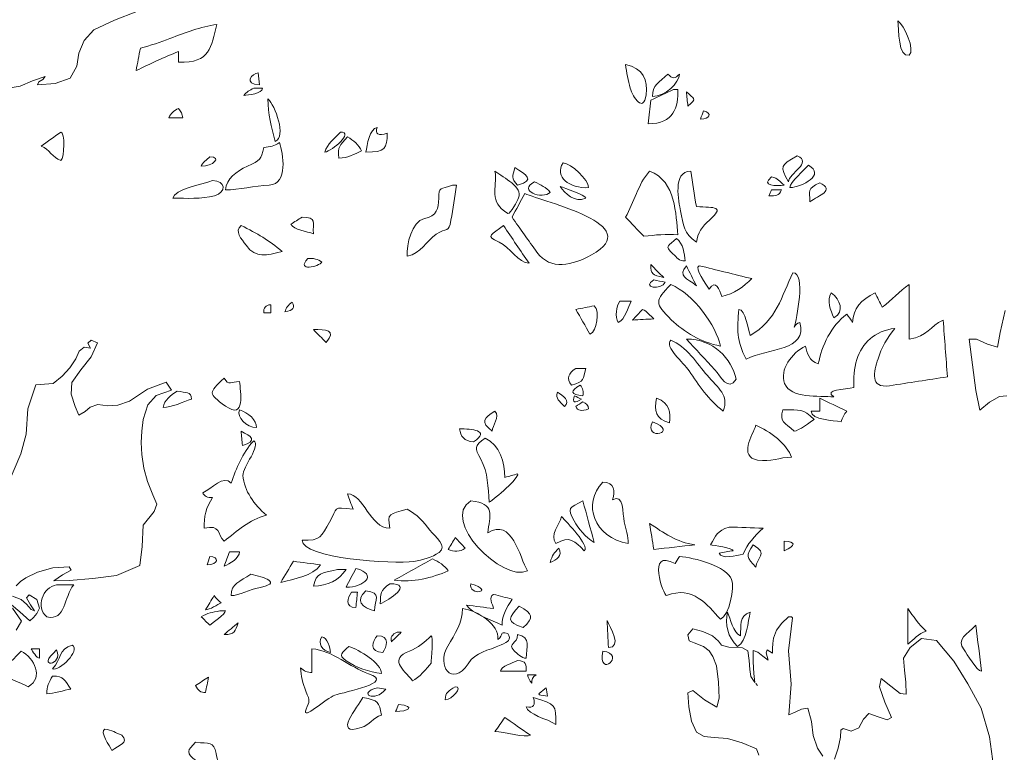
# Model space of a CAD drawing. Header units: metres. Extents: x 92403 to 95147, y 464428 to 465602.
# Tile 177 of 256: x 92704.863 to 92705.938, y 465016.376 to 465017.175. Entities that reach past the tile are written whole.
import ezdxf

# ---------------------------------------------------------------- set-up
doc = ezdxf.new("R2010")
doc.units = ezdxf.units.M
doc.layers.get('0').update_dxf_attribs({"linetype": 'CONTINUOUS'})
doc.layers.add('X-XX-AL-AANKLEDING-S', color=250, linetype='CONTINUOUS', lineweight=9)

# ---------------------------------------------------------------- blocks, each defined once
blk = doc.blocks.new('meerstammige boom')
at = {"color": 0, "lineweight": 0, "transparency": 33554559}
for points in [[(-2.458, 4.9351), (-2.4471, 4.9573), (-2.4658, 4.989)], [(-2.4678, 4.9968), (-2.4505, 4.9803), (-2.4299, 4.958), (-2.4229, 4.9658), (-2.4158, 4.9759), (-2.4106, 4.9893), (-2.4161, 5.0101), (-2.4316, 5.0219), (-2.4369, 5.0139), (-2.4288, 4.9973), (-2.4205, 4.9824), (-2.4272, 4.9858), (-2.4367, 4.9985), (-2.4481, 5.0105), (-2.4658, 5.0183)], [(-2.458, 5.0433), (-2.4491, 5.0542), (-2.4381, 5.0632), (-2.4148, 5.0767), (-2.3829, 5.0878), (-2.3499, 5.0903), (-2.3459, 5.0821), (-2.3637, 5.0704), (-2.3811, 5.0561), (-2.3497, 5.0568), (-2.3014, 5.062), (-2.2534, 5.0691), (-2.2055, 5.0935), (-2.2009, 5.1402), (-2.1986, 5.1919), (-2.1763, 5.2254), (-2.1712, 5.2435), (-2.1792, 5.2666), (-2.1903, 5.2991), (-2.1974, 5.3316), (-2.2014, 5.3647), (-2.2027, 5.3941), (-2.2018, 5.4224), (-2.1986, 5.4504), (-2.1896, 5.4864), (-2.1724, 5.509), (-2.141, 5.5227), (-2.152, 5.5417), (-2.1899, 5.5245), (-2.227, 5.4957), (-2.2509, 5.4854), (-2.2708, 5.4843), (-2.2916, 5.4874), (-2.307, 5.4812), (-2.3174, 5.47), (-2.3304, 5.461), (-2.3379, 5.4827), (-2.3455, 5.5125), (-2.3443, 5.5416), (-2.326, 5.5721), (-2.3051, 5.604), (-2.2923, 5.6385), (-2.3051, 5.645), (-2.3121, 5.6375), (-2.3064, 5.6253), (-2.3191, 5.6273), (-2.3295, 5.6181), (-2.3364, 5.5988), (-2.3485, 5.5769), (-2.3645, 5.557), (-2.3826, 5.5389), (-2.4179, 5.5354), (-2.4342, 5.4769), (-2.4376, 5.4148), (-2.4485, 5.3663), (-2.476, 5.2899)], [(-2.4775, 6.261), (-2.4496, 6.266), (-2.4245, 6.2797), (-2.3986, 6.2897), (-2.4034, 6.2824), (-2.4117, 6.2773), (-2.4148, 6.2699), (-2.3786, 6.2729), (-2.3479, 6.2859), (-2.3345, 6.315), (-2.3303, 6.3473), (-2.3196, 6.3777), (-2.2996, 6.4038), (-2.2571, 6.4277), (-2.212, 6.4491)], [(-0.4405, 5.7171), (-0.4503, 5.6633), (-0.4561, 5.6276), (-0.4767, 5.6347), (-0.499, 5.6474), (-0.5138, 5.647), (-0.5069, 5.5844), (-0.5001, 5.5219), (-0.4921, 5.4734), (-0.4722, 5.4927), (-0.452, 5.5073), (-0.4367, 5.5083)], [(-0.4639, 4.6023), (-0.4727, 4.6743), (-0.4896, 4.744), (-0.5167, 4.8041), (-0.5453, 4.8596), (-0.5806, 4.9099), (-0.6114, 4.915), (-0.6344, 4.8924), (-0.6479, 4.8665), (-0.6456, 4.8372), (-0.6431, 4.808), (-0.6421, 4.7788), (-0.6545, 4.7798), (-0.674, 4.7983), (-0.6935, 4.8168), (-0.6966, 4.7965), (-0.6859, 4.7587), (-0.6722, 4.7215), (-0.6811, 4.7156), (-0.6997, 4.7234), (-0.7183, 4.7312), (-0.7293, 4.7172), (-0.7387, 4.696), (-0.7543, 4.6883), (-0.7712, 4.6944), (-0.7757, 4.6901), (-0.7764, 4.6737), (-0.781, 4.6467), (-0.7884, 4.6198)], [(-0.8124, 4.6268), (-0.8233, 4.6464), (-0.8324, 4.6776), (-0.8353, 4.7118), (-0.8431, 4.7446), (-0.8561, 4.7416), (-0.8688, 4.7348), (-0.8815, 4.728), (-0.8767, 4.8033), (-0.8826, 4.8845), (-0.8744, 4.965), (-0.8764, 4.9677), (-0.8794, 4.9677), (-0.8824, 4.9677), (-0.8962, 4.9523), (-0.9068, 4.9349), (-0.9129, 4.9153), (-0.9144, 4.9026), (-0.9148, 4.8899), (-0.9151, 4.8791), (-0.9258, 4.8867), (-0.928, 4.8796), (-0.9239, 4.8615), (-0.9346, 4.8713), (-0.9453, 4.8811), (-0.9547, 4.8857), (-0.9548, 4.8573), (-0.9531, 4.8289), (-0.9512, 4.8075), (-0.9595, 4.8215), (-0.9613, 4.839), (-0.9627, 4.8609), (-0.9655, 4.8845), (-0.9763, 4.892), (-1.0042, 4.8935), (-1.0193, 4.8983), (-1.025, 4.9082), (-1.0373, 4.9209), (-1.0574, 4.9323), (-1.0775, 4.9385), (-1.0876, 4.9241), (-1.0852, 4.9089), (-1.0748, 4.9038), (-1.056, 4.8953), (-1.0445, 4.8847), (-1.0365, 4.8711), (-1.0296, 4.8475), (-1.0254, 4.8082), (-1.0237, 4.7684), (-1.0289, 4.7469), (-1.0535, 4.7648), (-1.0778, 4.7879), (-1.0875, 4.7821), (-1.0859, 4.7472), (-1.0804, 4.7127), (-1.0703, 4.6856), (-1.0545, 4.6749), (-1.034, 4.6723), (-1.0071, 4.6704), (-0.9767, 4.6596), (-0.9475, 4.6445), (-0.9427, 4.6293)]]:
    blk.add_lwpolyline(points, dxfattribs=at)
for points, knots in [([(-2.1266, 6.3248), (-2.0616, 6.3225), (-2.0612, 6.3621), (-2.0485, 6.4174), (-2.0824, 6.4117), (-2.1132, 6.3974), (-2.1442, 6.3831), (-2.164, 6.3741), (-2.1839, 6.3656), (-2.2047, 6.3595), (-2.2076, 6.3412), (-2.2105, 6.3228), (-2.2134, 6.3045), (-2.1847, 6.3204), (-2.1569, 6.3381), (-2.1266, 6.3508), (-2.1266, 6.3422), (-2.1266, 6.3336), (-2.1266, 6.3248)], [0, 0, 0, 0, 1, 1, 1, 2, 2, 2, 3, 3, 3, 4, 4, 4, 5, 5, 5, 6, 6, 6, 6]), ([(-0.6594, 6.4261), (-0.657, 6.4069), (-0.6594, 6.3344), (-0.6363, 6.3422), (-0.6236, 6.3547), (-0.6462, 6.4157), (-0.6594, 6.4261)], [0, 0, 0, 0, 1, 1, 1, 2, 2, 2, 2]), ([(-1.2151, 6.319), (-1.2123, 6.2997), (-1.21, 6.2804), (-1.2052, 6.2613), (-1.1996, 6.2392), (-1.1781, 6.1994), (-1.1729, 6.2454), (-1.1691, 6.2794), (-1.1779, 6.3113), (-1.2151, 6.319)], [0, 0, 0, 0, 1, 1, 1, 2, 2, 2, 3, 3, 3, 3]), ([(-1.9617, 6.2699), (-1.9627, 6.2794), (-1.9636, 6.2892), (-1.9646, 6.2988), (-1.9768, 6.2988), (-1.9954, 6.2699), (-1.9617, 6.2699)], [0, 0, 0, 0, 1, 1, 1, 2, 2, 2, 2]), ([(-1.1283, 6.2959), (-1.1465, 6.2758), (-1.1601, 6.2689), (-1.1601, 6.2409), (-1.134, 6.2409), (-1.1051, 6.2745), (-1.1051, 6.2959), (-1.1129, 6.2842), (-1.1205, 6.2842), (-1.1283, 6.2959)], [0, 0, 0, 0, 1, 1, 1, 2, 2, 2, 3, 3, 3, 3]), ([(-1.9733, 6.2611), (-1.9815, 6.2571), (-1.9883, 6.2514), (-1.9936, 6.2439), (-1.9846, 6.2439), (-1.9558, 6.2483), (-1.9558, 6.2611), (-1.9617, 6.2611), (-1.9675, 6.2611), (-1.9733, 6.2611)], [0, 0, 0, 0, 1, 1, 1, 2, 2, 2, 3, 3, 3, 3]), ([(-1.1168, 6.2583), (-1.1321, 6.2496), (-1.1476, 6.2409), (-1.163, 6.2322), (-1.1649, 6.2128), (-1.1668, 6.1936), (-1.1688, 6.1743), (-1.1157, 6.1743), (-1.1076, 6.2153), (-1.1079, 6.2583), (-1.1109, 6.2583), (-1.1138, 6.2583), (-1.1168, 6.2583)], [0, 0, 0, 0, 1, 1, 1, 2, 2, 2, 3, 3, 3, 4, 4, 4, 4]), ([(-1.0907, 6.2525), (-1.0897, 6.2409), (-1.0887, 6.2293), (-1.0877, 6.2178), (-1.0679, 6.2375), (-1.0751, 6.2345), (-1.0907, 6.2525)], [0, 0, 0, 0, 1, 1, 1, 2, 2, 2, 2]), ([(-1.9443, 6.235), (-1.9449, 6.1994), (-1.9372, 6.1656), (-1.9298, 6.131), (-1.9056, 6.143), (-1.93, 6.2192), (-1.9443, 6.235)], [0, 0, 0, 0, 1, 1, 1, 2, 2, 2, 2]), ([(-2.1179, 6.1889), (-2.1189, 6.1992), (-2.1221, 6.2033), (-2.1266, 6.212), (-2.1361, 6.2067), (-2.1428, 6.199), (-2.1469, 6.1889), (-2.1372, 6.1889), (-2.1276, 6.1889), (-2.1179, 6.1889)], [0, 0, 0, 0, 1, 1, 1, 2, 2, 2, 3, 3, 3, 3]), ([(-1.056, 6.2062), (-1.0579, 6.1994), (-1.0598, 6.1926), (-1.0618, 6.1859), (-1.0432, 6.1859), (-1.0367, 6.1999), (-1.056, 6.2062)], [0, 0, 0, 0, 1, 1, 1, 2, 2, 2, 2]), ([(-2.3668, 6.1541), (-2.3802, 6.1425), (-2.3938, 6.131), (-2.4073, 6.1194), (-2.3896, 6.112), (-2.3844, 6.0917), (-2.3668, 6.0845), (-2.3591, 6.0921), (-2.3581, 6.1541), (-2.3668, 6.1541)], [0, 0, 0, 0, 1, 1, 1, 2, 2, 2, 3, 3, 3, 3]), ([(-1.7967, 6.1541), (-1.809, 6.138), (-1.8236, 6.1256), (-1.8285, 6.1048), (-1.8125, 6.1079), (-1.7682, 6.1541), (-1.7967, 6.1541)], [0, 0, 0, 0, 1, 1, 1, 2, 2, 2, 2]), ([(-1.7012, 6.1511), (-1.7196, 6.1445), (-1.7264, 6.1492), (-1.7214, 6.1656), (-1.737, 6.1619), (-1.7424, 6.1228), (-1.7446, 6.1048), (-1.7046, 6.1048), (-1.7012, 6.114), (-1.7012, 6.1511)], [0, 0, 0, 0, 1, 1, 1, 2, 2, 2, 3, 3, 3, 3]), ([(-1.953, 6.1164), (-1.9584, 6.0868), (-1.9599, 6.0845), (-1.9861, 6.0703), (-2.0098, 6.0576), (-2.0283, 6.0405), (-2.0311, 6.0123), (-2.0037, 6.0123), (-1.971, 6.0227), (-1.9419, 6.0241), (-1.9021, 6.0262), (-1.9137, 6.1022), (-1.9211, 6.1281), (-1.9316, 6.1203), (-1.9397, 6.1173), (-1.953, 6.1164)], [0, 0, 0, 0, 1, 1, 1, 2, 2, 2, 3, 3, 3, 4, 4, 4, 5, 5, 5, 5]), ([(-1.7822, 6.1425), (-1.7976, 6.1207), (-1.803, 6.1184), (-1.7996, 6.0904), (-1.7819, 6.0904), (-1.7689, 6.0999), (-1.7534, 6.1078), (-1.7586, 6.1228), (-1.7696, 6.1335), (-1.7822, 6.1425)], [0, 0, 0, 0, 1, 1, 1, 2, 2, 2, 3, 3, 3, 3]), ([(-2.063, 6.0933), (-2.0674, 6.0881), (-2.0803, 6.0772), (-2.0803, 6.0702), (-2.0568, 6.0702), (-2.0372, 6.0933), (-2.063, 6.0933)], [0, 0, 0, 0, 1, 1, 1, 2, 2, 2, 2]), ([(-0.8649, 6.0962), (-0.8997, 6.0702), (-0.9005, 6.072), (-0.8824, 6.0325), (-0.8824, 6.053), (-0.8318, 6.0796), (-0.8649, 6.0962)], [0, 0, 0, 0, 1, 1, 1, 2, 2, 2, 2]), ([(-1.4408, 6.0673), (-1.4451, 6.0454), (-1.4497, 6.0424), (-1.435, 6.0238), (-1.3968, 6.037), (-1.4188, 6.05), (-1.4408, 6.0673)], [0, 0, 0, 0, 1, 1, 1, 2, 2, 2, 2]), ([(-1.3423, 6.0789), (-1.3612, 6.0442), (-1.329, 6.0154), (-1.2904, 6.0181), (-1.2904, 6.0385), (-1.3258, 6.0765), (-1.3423, 6.0789)], [0, 0, 0, 0, 1, 1, 1, 2, 2, 2, 2]), ([(-0.8418, 6.073), (-0.8501, 6.0615), (-0.8794, 6.032), (-0.8794, 6.0181), (-0.8551, 6.0199), (-0.8059, 6.0495), (-0.8418, 6.073)], [0, 0, 0, 0, 1, 1, 1, 2, 2, 2, 2]), ([(-1.4812, 6.0586), (-1.4757, 6.0156), (-1.4958, 5.9846), (-1.4552, 5.9544), (-1.4486, 5.9544), (-1.4356, 5.9858), (-1.4332, 5.9927), (-1.4236, 6.0201), (-1.4628, 6.0412), (-1.4812, 6.0586)], [0, 0, 0, 0, 1, 1, 1, 2, 2, 2, 3, 3, 3, 3]), ([(-1.1659, 6.0586), (-1.1904, 6.0251), (-1.1968, 5.9824), (-1.2151, 5.9457), (-1.2026, 5.9303), (-1.1901, 5.9149), (-1.1775, 5.8993), (-1.1541, 5.902), (-1.1315, 5.905), (-1.1079, 5.9024), (-1.1132, 5.953), (-1.1109, 6.033), (-1.1659, 6.0586)], [0, 0, 0, 0, 1, 1, 1, 2, 2, 2, 3, 3, 3, 4, 4, 4, 4]), ([(-1.0704, 5.9718), (-1.0743, 6.0007), (-1.0782, 6.0297), (-1.082, 6.0586), (-1.1201, 6.0586), (-1.1058, 5.9817), (-1.1027, 5.9614), (-1.0967, 5.9256), (-1.0965, 5.906), (-1.0704, 5.8849), (-1.0676, 5.9066), (-1.0588, 5.9234), (-1.0438, 5.9388), (-1.0116, 5.9723), (-1.0329, 5.9692), (-1.0704, 5.9718)], [0, 0, 0, 0, 1, 1, 1, 2, 2, 2, 3, 3, 3, 4, 4, 4, 5, 5, 5, 5]), ([(-2.0572, 6.0354), (-2.0723, 6.0279), (-2.1381, 6.0137), (-2.1381, 5.9921), (-2.1102, 5.9925), (-2.0803, 5.9892), (-2.0533, 5.9982), (-2.0279, 6.0068), (-2.031, 6.0354), (-2.0572, 6.0354)], [0, 0, 0, 0, 1, 1, 1, 2, 2, 2, 3, 3, 3, 3]), ([(-1.4003, 6.0325), (-1.4368, 6.0103), (-1.3841, 5.988), (-1.3684, 6.0065), (-1.3765, 6.0188), (-1.3882, 6.0245), (-1.4003, 6.0325)], [0, 0, 0, 0, 1, 1, 1, 2, 2, 2, 2]), ([(-0.9171, 6.0442), (-0.9402, 6.0211), (-0.9069, 6.0223), (-0.891, 6.0238), (-0.9008, 6.0336), (-0.9032, 6.0408), (-0.9171, 6.0442)], [0, 0, 0, 0, 1, 1, 1, 2, 2, 2, 2]), ([(-0.8186, 6.0297), (-0.8454, 6.0146), (-0.8389, 6.0114), (-0.8389, 5.9834), (-0.8193, 5.9998), (-0.7876, 6.0109), (-0.8186, 6.0297)], [0, 0, 0, 0, 1, 1, 1, 2, 2, 2, 2]), ([(-1.5681, 6.0238), (-1.5923, 6.0142), (-1.5961, 6.0199), (-1.5961, 5.9921), (-1.5962, 5.9664), (-1.6001, 5.949), (-1.6249, 5.9424), (-1.6523, 5.9348), (-1.661, 5.8789), (-1.6606, 5.8501), (-1.6307, 5.8581), (-1.6226, 5.8857), (-1.6009, 5.9041), (-1.5801, 5.9215), (-1.5753, 5.9059), (-1.571, 5.9383), (-1.5672, 5.9668), (-1.5633, 5.9954), (-1.5595, 6.0238), (-1.5623, 6.0238), (-1.5653, 6.0238), (-1.5681, 6.0238)], [0, 0, 0, 0, 1, 1, 1, 2, 2, 2, 3, 3, 3, 4, 4, 4, 5, 5, 5, 6, 6, 6, 7, 7, 7, 7]), ([(-1.3482, 6.021), (-1.3385, 6.0038), (-1.3188, 5.9797), (-1.2961, 5.9921), (-1.2961, 6), (-1.3401, 6.0171), (-1.3482, 6.021)], [0, 0, 0, 0, 1, 1, 1, 2, 2, 2, 2]), ([(-0.9171, 6.0123), (-0.9189, 6.0075), (-0.921, 6.0027), (-0.9229, 5.9978), (-0.9075, 5.9978), (-0.9018, 5.9973), (-0.8968, 6.0123), (-0.9035, 6.0123), (-0.9102, 6.0123), (-0.9171, 6.0123)], [0, 0, 0, 0, 1, 1, 1, 2, 2, 2, 3, 3, 3, 3]), ([(-1.4205, 6.0036), (-1.4292, 5.9843), (-1.4379, 5.9649), (-1.4465, 5.9457), (-1.4296, 5.9172), (-1.4127, 5.8886), (-1.3957, 5.86), (-1.3682, 5.814), (-1.3223, 5.8286), (-1.2844, 5.8534), (-1.1707, 5.928), (-1.3813, 5.9824), (-1.4205, 6.0036)], [0, 0, 0, 0, 1, 1, 1, 2, 2, 2, 3, 3, 3, 4, 4, 4, 4]), ([(-1.8748, 5.9457), (-1.8825, 5.94), (-1.8903, 5.9341), (-1.8979, 5.9284), (-1.8915, 5.9154), (-1.8645, 5.9104), (-1.8517, 5.9052), (-1.8536, 5.9323), (-1.8436, 5.9457), (-1.8748, 5.9457)], [0, 0, 0, 0, 1, 1, 1, 2, 2, 2, 3, 3, 3, 3]), ([(-1.9993, 5.9255), (-2.0133, 5.9113), (-1.9984, 5.8928), (-1.9888, 5.8769), (-1.9683, 5.8434), (-1.9482, 5.8524), (-1.9153, 5.8618), (-1.9424, 5.8889), (-1.966, 5.9059), (-1.9993, 5.9255)], [0, 0, 0, 0, 1, 1, 1, 2, 2, 2, 3, 3, 3, 3]), ([(-1.464, 5.9255), (-1.4865, 5.9028), (-1.504, 5.9006), (-1.4727, 5.8845), (-1.4501, 5.8731), (-1.4338, 5.8329), (-1.4118, 5.8329), (-1.4292, 5.8637), (-1.4465, 5.8947), (-1.464, 5.9255)], [0, 0, 0, 0, 1, 1, 1, 2, 2, 2, 3, 3, 3, 3]), ([(-1.1108, 5.8937), (-1.127, 5.8753), (-1.1368, 5.8767), (-1.1182, 5.856), (-1.1094, 5.8464), (-1.1065, 5.8386), (-1.0935, 5.8386), (-1.0945, 5.8555), (-1.0972, 5.8815), (-1.1108, 5.8937)], [0, 0, 0, 0, 1, 1, 1, 2, 2, 2, 3, 3, 3, 3]), ([(-1.8633, 5.8445), (-1.8879, 5.8116), (-1.8397, 5.8245), (-1.8344, 5.8358), (-1.8423, 5.8429), (-1.852, 5.8459), (-1.8633, 5.8445)], [0, 0, 0, 0, 1, 1, 1, 2, 2, 2, 2]), ([(-1.163, 5.83), (-1.1636, 5.8056), (-1.16, 5.8049), (-1.137, 5.7981), (-1.1465, 5.8082), (-1.1546, 5.8191), (-1.163, 5.83)], [0, 0, 0, 0, 1, 1, 1, 2, 2, 2, 2]), ([(-1.0907, 5.827), (-1.1086, 5.8003), (-1.0907, 5.7981), (-1.0704, 5.7779), (-1.0771, 5.7944), (-1.0839, 5.8107), (-1.0907, 5.827)], [0, 0, 0, 0, 1, 1, 1, 2, 2, 2, 2]), ([(-1.0646, 5.827), (-1.0761, 5.8216), (-1.0496, 5.7802), (-1.0443, 5.7692), (-1.0304, 5.7958), (-1.0232, 5.7677), (-1.0182, 5.7518), (-0.9943, 5.7574), (-0.9726, 5.7767), (-0.9575, 5.7953), (-0.9932, 5.8059), (-1.029, 5.8165), (-1.0646, 5.827)], [0, 0, 0, 0, 1, 1, 1, 2, 2, 2, 3, 3, 3, 4, 4, 4, 4]), ([(-0.8735, 5.8098), (-0.8965, 5.7532), (-0.9067, 5.6929), (-0.9605, 5.6565), (-0.9638, 5.6686), (-0.9712, 5.7201), (-0.9835, 5.7201), (-0.9879, 5.6728), (-0.9878, 5.6424), (-0.9691, 5.5986), (-0.924, 5.6254), (-0.8432, 5.6172), (-0.8592, 5.6882), (-0.8649, 5.6866), (-0.8688, 5.6827), (-0.8707, 5.6766), (-0.8662, 5.6951), (-0.8461, 5.8098), (-0.8735, 5.8098)], [0, 0, 0, 0, 1, 1, 1, 2, 2, 2, 3, 3, 3, 4, 4, 4, 5, 5, 5, 6, 6, 6, 6]), ([(-1.1572, 5.7923), (-1.1837, 5.7747), (-1.1421, 5.765), (-1.134, 5.7866), (-1.1418, 5.7885), (-1.1495, 5.7904), (-1.1572, 5.7923)], [0, 0, 0, 0, 1, 1, 1, 2, 2, 2, 2]), ([(-1.1225, 5.7807), (-1.1555, 5.7419), (-1.1556, 5.7343), (-1.1215, 5.6949), (-1.0953, 5.6644), (-1.0609, 5.6395), (-1.0213, 5.6303), (-1.0293, 5.6794), (-1.0766, 5.7583), (-1.1225, 5.7807)], [0, 0, 0, 0, 1, 1, 1, 2, 2, 2, 3, 3, 3, 3]), ([(-0.6363, 5.7807), (-0.6567, 5.7647), (-0.6716, 5.7426), (-0.6913, 5.7259), (-0.6962, 5.7374), (-0.701, 5.749), (-0.7058, 5.7606), (-0.7349, 5.743), (-0.7498, 5.7231), (-0.7521, 5.6882), (-0.7555, 5.6952), (-0.7594, 5.7021), (-0.7637, 5.7084), (-0.7949, 5.6803), (-0.815, 5.6306), (-0.8216, 5.587), (-0.841, 5.5932), (-0.844, 5.6131), (-0.8476, 5.6303), (-0.8762, 5.6134), (-0.9012, 5.5724), (-0.8903, 5.5387), (-0.8782, 5.5013), (-0.8207, 5.5095), (-0.7897, 5.5058), (-0.8131, 5.5238), (-0.7661, 5.5244), (-0.7491, 5.5291), (-0.75, 5.552), (-0.7486, 5.5752), (-0.7429, 5.5976), (-0.7327, 5.6366), (-0.7068, 5.6681), (-0.6652, 5.6737), (-0.6814, 5.6517), (-0.6929, 5.6256), (-0.6998, 5.5995), (-0.7079, 5.5679), (-0.7175, 5.5258), (-0.6763, 5.5333), (-0.637, 5.5406), (-0.5976, 5.5479), (-0.5583, 5.5551), (-0.5611, 5.6015), (-0.564, 5.6477), (-0.5669, 5.694), (-0.594, 5.6797), (-0.5985, 5.6529), (-0.6363, 5.6476), (-0.6363, 5.6921), (-0.6363, 5.7365), (-0.6363, 5.7807)], [0, 0, 0, 0, 1, 1, 1, 2, 2, 2, 3, 3, 3, 4, 4, 4, 5, 5, 5, 6, 6, 6, 7, 7, 7, 8, 8, 8, 9, 9, 9, 10, 10, 10, 11, 11, 11, 12, 12, 12, 13, 13, 13, 14, 14, 14, 15, 15, 15, 16, 16, 16, 17, 17, 17, 17]), ([(-0.7955, 5.7606), (-0.8048, 5.7414), (-0.7969, 5.718), (-0.7897, 5.6998), (-0.7675, 5.7148), (-0.7766, 5.7442), (-0.7955, 5.7606)], [0, 0, 0, 0, 1, 1, 1, 2, 2, 2, 2]), ([(-1.9386, 5.7114), (-1.9386, 5.7181), (-1.9386, 5.7249), (-1.9386, 5.7315), (-1.9491, 5.7306), (-1.954, 5.724), (-1.953, 5.7114), (-1.9481, 5.7114), (-1.9433, 5.7114), (-1.9386, 5.7114)], [0, 0, 0, 0, 1, 1, 1, 2, 2, 2, 3, 3, 3, 3]), ([(-1.895, 5.7374), (-1.9028, 5.7315), (-1.9077, 5.7238), (-1.9096, 5.7142), (-1.893, 5.7174), (-1.8882, 5.7252), (-1.895, 5.7374)], [0, 0, 0, 0, 1, 1, 1, 2, 2, 2, 2]), ([(-1.2787, 5.7287), (-1.2913, 5.7259), (-1.3038, 5.7229), (-1.3163, 5.7201), (-1.3067, 5.6998), (-1.297, 5.6795), (-1.2875, 5.6593), (-1.2734, 5.6666), (-1.2666, 5.7159), (-1.2787, 5.7287)], [0, 0, 0, 0, 1, 1, 1, 2, 2, 2, 3, 3, 3, 3]), ([(-1.2267, 5.7403), (-1.2348, 5.7273), (-1.2362, 5.7021), (-1.2296, 5.6882), (-1.2156, 5.6952), (-1.2094, 5.7261), (-1.2035, 5.7403), (-1.2112, 5.7403), (-1.219, 5.7403), (-1.2267, 5.7403)], [0, 0, 0, 0, 1, 1, 1, 2, 2, 2, 3, 3, 3, 3]), ([(-1.1804, 5.7201), (-1.1871, 5.7114), (-1.1939, 5.7026), (-1.2007, 5.694), (-1.1862, 5.6951), (-1.1718, 5.6959), (-1.1572, 5.6969), (-1.1652, 5.7049), (-1.1707, 5.7148), (-1.1804, 5.7201)], [0, 0, 0, 0, 1, 1, 1, 2, 2, 2, 3, 3, 3, 3]), ([(-1.8517, 5.6709), (-1.843, 5.6602), (-1.8343, 5.6496), (-1.8256, 5.639), (-1.8042, 5.6707), (-1.8264, 5.6709), (-1.8517, 5.6709)], [0, 0, 0, 0, 1, 1, 1, 2, 2, 2, 2]), ([(-1.1225, 5.6448), (-1.1367, 5.6304), (-1.0963, 5.5886), (-1.0854, 5.5698), (-1.0653, 5.535), (-1.0459, 5.4982), (-1.0154, 5.4712), (-1.0036, 5.5105), (-1.0251, 5.5268), (-1.0487, 5.5594), (-1.0672, 5.5849), (-1.0921, 5.6316), (-1.1225, 5.6448)], [0, 0, 0, 0, 1, 1, 1, 2, 2, 2, 3, 3, 3, 4, 4, 4, 4]), ([(-1.0907, 5.6476), (-1.0714, 5.6226), (-1.0521, 5.5976), (-1.0328, 5.5724), (-1.0209, 5.557), (-1.0057, 5.5174), (-0.9893, 5.5493), (-0.9981, 5.5999), (-1.0357, 5.6476), (-1.0907, 5.6476)], [0, 0, 0, 0, 1, 1, 1, 2, 2, 2, 3, 3, 3, 3]), ([(-1.3163, 5.5754), (-1.3324, 5.5641), (-1.3353, 5.5505), (-1.3251, 5.5348), (-1.2976, 5.5428), (-1.3027, 5.5495), (-1.2961, 5.5754), (-1.3029, 5.5754), (-1.3096, 5.5754), (-1.3163, 5.5754)], [0, 0, 0, 0, 1, 1, 1, 2, 2, 2, 3, 3, 3, 3]), ([(-2.034, 5.5521), (-2.0651, 5.5148), (-2.0677, 5.5154), (-2.0311, 5.4837), (-1.989, 5.4473), (-2.001, 5.5201), (-2.0022, 5.5435), (-2.0202, 5.5435), (-2.0239, 5.5321), (-2.034, 5.5521)], [0, 0, 0, 0, 1, 1, 1, 2, 2, 2, 3, 3, 3, 3]), ([(-1.3076, 5.5348), (-1.329, 5.5206), (-1.327, 5.5119), (-1.3019, 5.5089), (-1.2999, 5.5184), (-1.3017, 5.5272), (-1.3076, 5.5348)], [0, 0, 0, 0, 1, 1, 1, 2, 2, 2, 2]), ([(-2.1294, 5.5204), (-2.144, 5.5081), (-2.1548, 5.4999), (-2.1584, 5.4799), (-2.1413, 5.4799), (-2.1168, 5.4941), (-2.1005, 5.5002), (-2.1005, 5.52), (-2.112, 5.5154), (-2.1294, 5.5204)], [0, 0, 0, 0, 1, 1, 1, 2, 2, 2, 3, 3, 3, 3]), ([(-1.354, 5.5174), (-1.3581, 5.5006), (-1.3496, 5.4962), (-1.3395, 5.4827), (-1.3266, 5.4952), (-1.3425, 5.51), (-1.354, 5.5174)], [0, 0, 0, 0, 1, 1, 1, 2, 2, 2, 2]), ([(-1.3193, 5.5089), (-1.3237, 5.4922), (-1.3189, 5.4893), (-1.3048, 5.5002), (-1.3096, 5.503), (-1.3145, 5.506), (-1.3193, 5.5089)], [0, 0, 0, 0, 1, 1, 1, 2, 2, 2, 2]), ([(-1.3019, 5.4943), (-1.3067, 5.4905), (-1.3115, 5.4867), (-1.3163, 5.4827), (-1.3131, 5.4719), (-1.3045, 5.47), (-1.2904, 5.4769), (-1.2904, 5.485), (-1.2955, 5.4902), (-1.3019, 5.4943)], [0, 0, 0, 0, 1, 1, 1, 2, 2, 2, 3, 3, 3, 3]), ([(-1.1515, 5.503), (-1.1579, 5.4721), (-1.1532, 5.4526), (-1.1254, 5.4423), (-1.1231, 5.4676), (-1.1242, 5.4902), (-1.1515, 5.503)], [0, 0, 0, 0, 1, 1, 1, 2, 2, 2, 2]), ([(-0.8186, 5.4712), (-0.8244, 5.4712), (-0.8302, 5.4712), (-0.836, 5.4712), (-0.836, 5.4493), (-0.7904, 5.4485), (-0.7752, 5.4452), (-0.7727, 5.4543), (-0.7688, 5.463), (-0.7637, 5.4712), (-0.7819, 5.4818), (-0.8003, 5.4923), (-0.8186, 5.503), (-0.8186, 5.4923), (-0.8186, 5.4818), (-0.8186, 5.4712)], [0, 0, 0, 0, 1, 1, 1, 2, 2, 2, 3, 3, 3, 4, 4, 4, 5, 5, 5, 5]), ([(-2.0022, 5.4741), (-2.0091, 5.4568), (-1.9881, 5.4307), (-1.9675, 5.4307), (-1.9675, 5.4487), (-1.9846, 5.4679), (-2.0022, 5.4741)], [0, 0, 0, 0, 1, 1, 1, 2, 2, 2, 2]), ([(-1.4812, 5.4712), (-1.5034, 5.4546), (-1.5117, 5.4453), (-1.487, 5.422), (-1.487, 5.4356), (-1.4701, 5.4576), (-1.4812, 5.4712)], [0, 0, 0, 0, 1, 1, 1, 2, 2, 2, 2]), ([(-0.8939, 5.4741), (-0.902, 5.4453), (-0.8897, 5.4429), (-0.8707, 5.422), (-0.8627, 5.422), (-0.8367, 5.446), (-0.8302, 5.451), (-0.8535, 5.4776), (-0.8575, 5.4741), (-0.8939, 5.4741)], [0, 0, 0, 0, 1, 1, 1, 2, 2, 2, 3, 3, 3, 3]), ([(-1.5537, 5.4277), (-1.551, 5.4096), (-1.5448, 5.3974), (-1.5248, 5.396), (-1.4899, 5.4246), (-1.5285, 5.4277), (-1.5537, 5.4277)], [0, 0, 0, 0, 1, 1, 1, 2, 2, 2, 2]), ([(-0.9488, 5.4364), (-0.9564, 5.4116), (-0.9846, 5.3598), (-0.9455, 5.3514), (-0.9183, 5.3454), (-0.9009, 5.3584), (-0.8766, 5.3584), (-0.8834, 5.3883), (-0.9218, 5.4239), (-0.9488, 5.4364)], [0, 0, 0, 0, 1, 1, 1, 2, 2, 2, 3, 3, 3, 3]), ([(-1.9993, 5.422), (-1.9983, 5.4104), (-1.9973, 5.3988), (-1.9964, 5.3872), (-1.9646, 5.398), (-1.9784, 5.4103), (-1.9993, 5.422)], [0, 0, 0, 0, 1, 1, 1, 2, 2, 2, 2]), ([(-1.5015, 5.4046), (-1.5237, 5.3857), (-1.5228, 5.3813), (-1.5103, 5.3535), (-1.4951, 5.3199), (-1.4957, 5.285), (-1.4929, 5.2483), (-1.4819, 5.2565), (-1.4305, 5.3089), (-1.435, 5.3177), (-1.4437, 5.3149), (-1.4523, 5.3121), (-1.461, 5.3091), (-1.461, 5.3447), (-1.4706, 5.3891), (-1.5015, 5.4046)], [0, 0, 0, 0, 1, 1, 1, 2, 2, 2, 3, 3, 3, 4, 4, 4, 5, 5, 5, 5]), ([(-1.9733, 5.3988), (-1.9971, 5.3676), (-2.0087, 5.332), (-2.0196, 5.2946), (-2.0343, 5.3174), (-2.0596, 5.2798), (-2.0774, 5.2715), (-2.0748, 5.2629), (-2.0681, 5.259), (-2.0572, 5.2599), (-2.0709, 5.236), (-2.0751, 5.2123), (-2.0745, 5.1847), (-2.0401, 5.1942), (-2.0486, 5.1708), (-2.034, 5.1529), (-2.0068, 5.1778), (-1.9838, 5.2053), (-1.9472, 5.2165), (-1.9729, 5.2423), (-1.9928, 5.2759), (-1.9953, 5.3138), (-1.9967, 5.3348), (-1.9572, 5.3869), (-1.9733, 5.3988)], [0, 0, 0, 0, 1, 1, 1, 2, 2, 2, 3, 3, 3, 4, 4, 4, 5, 5, 5, 6, 6, 6, 7, 7, 7, 8, 8, 8, 8]), ([(-1.2614, 5.2974), (-1.3038, 5.2442), (-1.2796, 5.1626), (-1.2093, 5.147), (-1.2093, 5.1652), (-1.2139, 5.1826), (-1.2174, 5.2004), (-1.2211, 5.2195), (-1.2183, 5.2713), (-1.2412, 5.2541), (-1.2354, 5.2749), (-1.2369, 5.2974), (-1.2614, 5.2974)], [0, 0, 0, 0, 1, 1, 1, 2, 2, 2, 3, 3, 3, 4, 4, 4, 4]), ([(-1.8748, 5.1558), (-1.8748, 5.11), (-1.6884, 5.0965), (-1.6469, 5.1035), (-1.6283, 5.1066), (-1.6099, 5.1134), (-1.5952, 5.1256), (-1.5775, 5.1407), (-1.6034, 5.1635), (-1.6139, 5.1801), (-1.6263, 5.1998), (-1.6406, 5.2185), (-1.6606, 5.231), (-1.6964, 5.2182), (-1.7022, 5.2224), (-1.6955, 5.1847), (-1.7368, 5.1847), (-1.7487, 5.2687), (-1.7822, 5.2687), (-1.7784, 5.2561), (-1.7745, 5.2435), (-1.7706, 5.231), (-1.8145, 5.2377), (-1.8014, 5.2352), (-1.8189, 5.1996), (-1.8356, 5.1657), (-1.8366, 5.1524), (-1.8748, 5.1558)], [0, 0, 0, 0, 1, 1, 1, 2, 2, 2, 3, 3, 3, 4, 4, 4, 5, 5, 5, 6, 6, 6, 7, 7, 7, 8, 8, 8, 9, 9, 9, 9]), ([(-1.5304, 5.2513), (-1.5942, 5.2057), (-1.4657, 5.0508), (-1.4148, 5.0805), (-1.4312, 5.1124), (-1.4461, 5.2123), (-1.4958, 5.1732), (-1.492, 5.2146), (-1.4795, 5.2465), (-1.5304, 5.2513)], [0, 0, 0, 0, 1, 1, 1, 2, 2, 2, 3, 3, 3, 3]), ([(-1.3019, 5.2513), (-1.329, 5.2351), (-1.3353, 5.2336), (-1.3199, 5.2029), (-1.3103, 5.1838), (-1.2969, 5.1623), (-1.2787, 5.1499), (-1.2865, 5.1838), (-1.2942, 5.2175), (-1.3019, 5.2513)], [0, 0, 0, 0, 1, 1, 1, 2, 2, 2, 3, 3, 3, 3]), ([(-1.3453, 5.2136), (-1.3496, 5.1923), (-1.3705, 5.1686), (-1.3569, 5.147), (-1.329, 5.1678), (-1.3185, 5.1526), (-1.299, 5.1297), (-1.2871, 5.1419), (-1.3353, 5.1986), (-1.3453, 5.2136)], [0, 0, 0, 0, 1, 1, 1, 2, 2, 2, 3, 3, 3, 3]), ([(-1.1572, 5.1327), (-1.1292, 5.1365), (-1.1013, 5.1402), (-1.0732, 5.1442), (-1.1108, 5.1501), (-1.1372, 5.1737), (-1.1659, 5.1963), (-1.163, 5.175), (-1.1601, 5.1539), (-1.1572, 5.1327)], [0, 0, 0, 0, 1, 1, 1, 2, 2, 2, 3, 3, 3, 3]), ([(-1.0038, 5.1876), (-1.029, 5.1767), (-1.0297, 5.1678), (-1.0415, 5.1442), (-1.036, 5.1428), (-0.9952, 5.136), (-0.9952, 5.1297), (-1.0049, 5.1278), (-1.0145, 5.1259), (-1.0241, 5.1239), (-1.0182, 5.1068), (-0.9901, 5.1191), (-0.9749, 5.121), (-0.9673, 5.1462), (-0.9511, 5.1652), (-0.9344, 5.1847), (-0.9575, 5.1857), (-0.9807, 5.1866), (-1.0038, 5.1876)], [0, 0, 0, 0, 1, 1, 1, 2, 2, 2, 3, 3, 3, 4, 4, 4, 5, 5, 5, 6, 6, 6, 6]), ([(-1.5623, 5.1616), (-1.5672, 5.1519), (-1.572, 5.1424), (-1.5767, 5.1327), (-1.5653, 5.1269), (-1.5524, 5.1263), (-1.542, 5.1355), (-1.5488, 5.1441), (-1.5556, 5.1529), (-1.5623, 5.1616)], [0, 0, 0, 0, 1, 1, 1, 2, 2, 2, 3, 3, 3, 3]), ([(-0.9546, 5.1442), (-0.9701, 5.117), (-0.9685, 5.114), (-0.9488, 5.0891), (-0.9488, 5.1126), (-0.9218, 5.1212), (-0.9546, 5.1442)], [0, 0, 0, 0, 1, 1, 1, 2, 2, 2, 2]), ([(-0.891, 5.1529), (-0.891, 5.1452), (-0.891, 5.1374), (-0.891, 5.1297), (-0.8673, 5.143), (-0.8673, 5.1507), (-0.891, 5.1529)], [0, 0, 0, 0, 1, 1, 1, 2, 2, 2, 2]), ([(-2.0225, 5.1269), (-2.0263, 5.1152), (-2.0301, 5.1038), (-2.034, 5.0921), (-2.022, 5.0976), (-2.0022, 5.1118), (-2.0022, 5.1269), (-2.0089, 5.1269), (-2.0157, 5.1269), (-2.0225, 5.1269)], [0, 0, 0, 0, 1, 1, 1, 2, 2, 2, 3, 3, 3, 3]), ([(-1.3511, 5.1355), (-1.3598, 5.1238), (-1.3651, 5.1196), (-1.3684, 5.1008), (-1.3563, 5.1076), (-1.3423, 5.1167), (-1.3511, 5.1355)], [0, 0, 0, 0, 1, 1, 1, 2, 2, 2, 2]), ([(-1.1051, 5.1153), (-1.1079, 5.1094), (-1.1108, 5.1038), (-1.1138, 5.0979), (-1.1728, 5.1374), (-1.1377, 5.0197), (-1.1312, 5.0197), (-1.0775, 5.0456), (-1.0489, 4.9972), (-1.0213, 4.9619), (-1.0027, 4.971), (-0.9922, 5.0394), (-0.9985, 5.0593), (-1.0081, 5.0904), (-1.0739, 5.1134), (-1.1051, 5.1153)], [0, 0, 0, 0, 1, 1, 1, 2, 2, 2, 3, 3, 3, 4, 4, 4, 5, 5, 5, 5]), ([(-2.063, 5.1153), (-2.0648, 5.1085), (-2.0669, 5.1018), (-2.0687, 5.095), (-2.0449, 5.095), (-2.0435, 5.1153), (-2.063, 5.1153)], [0, 0, 0, 0, 1, 1, 1, 2, 2, 2, 2]), ([(-1.8922, 5.1038), (-1.9009, 5.0863), (-1.9096, 5.069), (-1.9183, 5.0515), (-1.8908, 5.0612), (-1.8529, 5.067), (-1.8372, 5.095), (-1.8555, 5.0979), (-1.8739, 5.1008), (-1.8922, 5.1038)], [0, 0, 0, 0, 1, 1, 1, 2, 2, 2, 3, 3, 3, 3]), ([(-1.6086, 5.1094), (-1.6347, 5.0921), (-1.6607, 5.0748), (-1.6867, 5.0574), (-1.6501, 5.052), (-1.6088, 5.0625), (-1.5767, 5.0805), (-1.5843, 5.0937), (-1.5955, 5.1023), (-1.6086, 5.1094)], [0, 0, 0, 0, 1, 1, 1, 2, 2, 2, 3, 3, 3, 3]), ([(-1.8025, 5.0833), (-1.8367, 5.0741), (-1.8448, 5.0774), (-1.8517, 5.043), (-1.823, 5.043), (-1.799, 5.058), (-1.7851, 5.0833), (-1.7909, 5.0833), (-1.7967, 5.0833), (-1.8025, 5.0833)], [0, 0, 0, 0, 1, 1, 1, 2, 2, 2, 3, 3, 3, 3]), ([(-1.7649, 5.0863), (-1.7717, 5.0708), (-1.7784, 5.0553), (-1.7851, 5.04), (-1.7484, 5.04), (-1.719, 5.0711), (-1.7649, 5.0863)], [0, 0, 0, 0, 1, 1, 1, 2, 2, 2, 2]), ([(-1.979, 5.0718), (-2.0016, 5.0541), (-2.0196, 5.0498), (-2.0196, 5.0197), (-2.0032, 5.0197), (-1.9796, 5.0352), (-1.9631, 5.039), (-1.913, 5.0503), (-1.9532, 5.0659), (-1.979, 5.0718)], [0, 0, 0, 0, 1, 1, 1, 2, 2, 2, 3, 3, 3, 3]), ([(-2.3755, 5.0458), (-2.4043, 5.041), (-2.419, 4.9908), (-2.3957, 4.9677), (-2.3562, 4.9566), (-2.3608, 5.0178), (-2.3407, 5.0458), (-2.3523, 5.0458), (-2.3638, 5.0458), (-2.3755, 5.0458)], [0, 0, 0, 0, 1, 1, 1, 2, 2, 2, 3, 3, 3, 3]), ([(-1.6955, 5.0487), (-1.7169, 5.0308), (-1.7135, 5.0259), (-1.7157, 4.9995), (-1.6966, 5.0091), (-1.6469, 5.0487), (-1.6955, 5.0487)], [0, 0, 0, 0, 1, 1, 1, 2, 2, 2, 2]), ([(-1.7736, 5.0284), (-1.7824, 5.0139), (-1.7879, 4.9908), (-1.7649, 4.9908), (-1.7639, 5.0033), (-1.7628, 5.016), (-1.762, 5.0284), (-1.7659, 5.0284), (-1.7696, 5.0284), (-1.7736, 5.0284)], [0, 0, 0, 0, 1, 1, 1, 2, 2, 2, 3, 3, 3, 3]), ([(-1.7446, 5.0313), (-1.7679, 5.0077), (-1.7519, 4.9903), (-1.7272, 4.9822), (-1.7255, 5.0104), (-1.7123, 5.0267), (-1.7446, 5.0313)], [0, 0, 0, 0, 1, 1, 1, 2, 2, 2, 2]), ([(-1.4842, 5.0227), (-1.4955, 5.0169), (-1.4861, 4.9985), (-1.4842, 4.988), (-1.5025, 4.9908), (-1.5209, 4.9936), (-1.5392, 4.9966), (-1.5288, 4.9762), (-1.4863, 4.9596), (-1.4668, 4.9475), (-1.4669, 4.9728), (-1.4569, 4.9891), (-1.4465, 5.0111), (-1.4591, 5.015), (-1.4717, 5.0188), (-1.4842, 5.0227)], [0, 0, 0, 0, 1, 1, 1, 2, 2, 2, 3, 3, 3, 4, 4, 4, 5, 5, 5, 5]), ([(-2.0543, 5.0197), (-2.06, 5.0082), (-2.0658, 4.9966), (-2.0716, 4.985), (-2.0632, 4.985), (-2.047, 4.9981), (-2.0397, 5.0024), (-2.0454, 5.0074), (-2.0502, 5.0134), (-2.0543, 5.0197)], [0, 0, 0, 0, 1, 1, 1, 2, 2, 2, 3, 3, 3, 3]), ([(-2.0427, 4.9822), (-2.0582, 4.9788), (-2.0674, 4.9774), (-2.0803, 4.9677), (-2.0745, 4.9609), (-2.0687, 4.9541), (-2.063, 4.9475), (-2.0578, 4.9526), (-2.0311, 4.9749), (-2.0311, 4.9822), (-2.035, 4.9822), (-2.0388, 4.9822), (-2.0427, 4.9822)], [0, 0, 0, 0, 1, 1, 1, 2, 2, 2, 3, 3, 3, 4, 4, 4, 4]), ([(-1.5478, 4.988), (-1.5477, 4.9524), (-1.5625, 4.9265), (-1.5776, 4.8958), (-1.6012, 4.8486), (-1.5692, 4.7941), (-1.5362, 4.8531), (-1.5198, 4.883), (-1.4957, 4.8841), (-1.4689, 4.8991), (-1.4541, 4.9074), (-1.4472, 4.9112), (-1.4552, 4.9272), (-1.4741, 4.9334), (-1.4622, 4.923), (-1.4755, 4.9127), (-1.472, 4.9488), (-1.5157, 4.9829), (-1.5478, 4.988)], [0, 0, 0, 0, 1, 1, 1, 2, 2, 2, 3, 3, 3, 4, 4, 4, 5, 5, 5, 6, 6, 6, 6]), ([(-1.4321, 4.9936), (-1.4543, 4.9649), (-1.4592, 4.9559), (-1.4234, 4.9416), (-1.4015, 4.9666), (-1.4025, 4.9747), (-1.4321, 4.9936)], [0, 0, 0, 0, 1, 1, 1, 2, 2, 2, 2]), ([(-0.6392, 4.988), (-0.6392, 4.959), (-0.6392, 4.9301), (-0.6392, 4.9011), (-0.6265, 4.9122), (-0.6178, 4.926), (-0.6016, 4.933), (-0.6169, 4.9484), (-0.6275, 4.9696), (-0.6392, 4.988)], [0, 0, 0, 0, 1, 1, 1, 2, 2, 2, 3, 3, 3, 3]), ([(-1.0067, 4.9793), (-1.0129, 4.9511), (-1.0064, 4.9168), (-0.9864, 4.8955), (-0.9668, 4.9085), (-0.9655, 4.9565), (-0.9605, 4.9793), (-0.9848, 4.9693), (-0.978, 4.9456), (-0.9807, 4.9214), (-0.9952, 4.9287), (-1.0012, 4.9642), (-1.0067, 4.9793)], [0, 0, 0, 0, 1, 1, 1, 2, 2, 2, 3, 3, 3, 4, 4, 4, 4]), ([(-2.0051, 4.9532), (-2.0147, 4.9436), (-2.0244, 4.9338), (-2.034, 4.9244), (-2.0108, 4.9244), (-2.0119, 4.9327), (-2.0051, 4.9532)], [0, 0, 0, 0, 1, 1, 1, 2, 2, 2, 2]), ([(-1.2527, 4.959), (-1.2518, 4.9369), (-1.2507, 4.9147), (-1.2498, 4.8925), (-1.2204, 4.8925), (-1.2472, 4.9427), (-1.2527, 4.959)], [0, 0, 0, 0, 1, 1, 1, 2, 2, 2, 2]), ([(-0.5004, 4.9475), (-0.5184, 4.9249), (-0.541, 4.9134), (-0.5242, 4.8867), (-0.519, 4.8783), (-0.4978, 4.8345), (-0.4887, 4.8345), (-0.4925, 4.8722), (-0.4964, 4.9099), (-0.5004, 4.9475)], [0, 0, 0, 0, 1, 1, 1, 2, 2, 2, 3, 3, 3, 3]), ([(-1.7214, 4.9214), (-1.7316, 4.9091), (-1.7385, 4.8809), (-1.7099, 4.8809), (-1.7022, 4.8942), (-1.6948, 4.9214), (-1.7214, 4.9214)], [0, 0, 0, 0, 1, 1, 1, 2, 2, 2, 2]), ([(-1.6116, 4.9214), (-1.6236, 4.9064), (-1.6381, 4.8923), (-1.6557, 4.884), (-1.6973, 4.8644), (-1.67, 4.8406), (-1.6492, 4.8115), (-1.6379, 4.817), (-1.6186, 4.8432), (-1.6116, 4.8548), (-1.6112, 4.863), (-1.6064, 4.9214), (-1.6116, 4.9214)], [0, 0, 0, 0, 1, 1, 1, 2, 2, 2, 3, 3, 3, 4, 4, 4, 4]), ([(-1.681, 4.9301), (-1.6914, 4.925), (-1.6952, 4.9174), (-1.6925, 4.9069), (-1.6857, 4.9147), (-1.679, 4.9223), (-1.6723, 4.9301), (-1.6752, 4.9301), (-1.6781, 4.9301), (-1.681, 4.9301)], [0, 0, 0, 0, 1, 1, 1, 2, 2, 2, 3, 3, 3, 3]), ([(-1.435, 4.9244), (-1.435, 4.9008), (-1.4569, 4.9039), (-1.4421, 4.885), (-1.4375, 4.879), (-1.4257, 4.8664), (-1.4176, 4.8664), (-1.4176, 4.8944), (-1.407, 4.9169), (-1.435, 4.9244)], [0, 0, 0, 0, 1, 1, 1, 2, 2, 2, 3, 3, 3, 3]), ([(-1.8344, 4.9186), (-1.8441, 4.9035), (-1.8334, 4.885), (-1.817, 4.8809), (-1.817, 4.8903), (-1.8238, 4.9186), (-1.8344, 4.9186)], [0, 0, 0, 0, 1, 1, 1, 2, 2, 2, 2]), ([(-2.4477, 4.8839), (-2.4613, 4.8674), (-2.4748, 4.851), (-2.4882, 4.8345), (-2.4803, 4.8183), (-2.4487, 4.8063), (-2.4333, 4.7969), (-2.4011, 4.819), (-2.4209, 4.8667), (-2.4477, 4.8839)], [0, 0, 0, 0, 1, 1, 1, 2, 2, 2, 3, 3, 3, 3]), ([(-2.4102, 4.8895), (-2.416, 4.8895), (-2.4218, 4.8895), (-2.4275, 4.8895), (-2.4243, 4.8844), (-2.4167, 4.8664), (-2.4102, 4.8664), (-2.4102, 4.874), (-2.4102, 4.8818), (-2.4102, 4.8895)], [0, 0, 0, 0, 1, 1, 1, 2, 2, 2, 3, 3, 3, 3]), ([(-2.3435, 4.8983), (-2.3729, 4.89), (-2.3647, 4.8638), (-2.3841, 4.8404), (-2.3699, 4.8332), (-2.3259, 4.8867), (-2.3435, 4.8983)], [0, 0, 0, 0, 1, 1, 1, 2, 2, 2, 2]), ([(-1.8546, 4.8895), (-1.8546, 4.8702), (-1.8546, 4.851), (-1.8546, 4.8317), (-1.8635, 4.8312), (-1.8712, 4.835), (-1.8778, 4.8432), (-1.8776, 4.8237), (-1.8734, 4.8046), (-1.8672, 4.7862), (-1.8573, 4.7576), (-1.8598, 4.7636), (-1.8667, 4.7416), (-1.8765, 4.7108), (-1.8245, 4.7695), (-1.808, 4.7762), (-1.7873, 4.7844), (-1.6836, 4.8064), (-1.739, 4.8287), (-1.7775, 4.8442), (-1.8122, 4.8859), (-1.8546, 4.8895)], [0, 0, 0, 0, 1, 1, 1, 2, 2, 2, 3, 3, 3, 4, 4, 4, 5, 5, 5, 6, 6, 6, 7, 7, 7, 7]), ([(-1.7793, 4.8955), (-1.7914, 4.879), (-1.8041, 4.8761), (-1.7845, 4.86), (-1.7643, 4.8433), (-1.7384, 4.8332), (-1.7128, 4.8288), (-1.7128, 4.8549), (-1.7583, 4.8867), (-1.7793, 4.8955)], [0, 0, 0, 0, 1, 1, 1, 2, 2, 2, 3, 3, 3, 3]), ([(-1.435, 4.8606), (-1.4446, 4.855), (-1.4698, 4.8468), (-1.4698, 4.8345), (-1.4523, 4.8345), (-1.435, 4.8345), (-1.4176, 4.8345), (-1.4176, 4.8507), (-1.4172, 4.8606), (-1.435, 4.8606)], [0, 0, 0, 0, 1, 1, 1, 2, 2, 2, 3, 3, 3, 3]), ([(-2.3841, 4.823), (-2.3914, 4.8084), (-2.3954, 4.7963), (-2.3957, 4.7796), (-2.3821, 4.7796), (-2.3597, 4.7879), (-2.3466, 4.7911), (-2.3591, 4.8112), (-2.3591, 4.823), (-2.3841, 4.823)], [0, 0, 0, 0, 1, 1, 1, 2, 2, 2, 3, 3, 3, 3]), ([(-1.4148, 4.8259), (-1.4136, 4.8184), (-1.4107, 4.8116), (-1.4061, 4.8057), (-1.407, 4.8135), (-1.4042, 4.8202), (-1.3973, 4.8259), (-1.4031, 4.8259), (-1.409, 4.8259), (-1.4148, 4.8259)], [0, 0, 0, 0, 1, 1, 1, 2, 2, 2, 3, 3, 3, 3]), ([(-2.0658, 4.8201), (-2.0745, 4.8133), (-2.0832, 4.8066), (-2.0919, 4.7999), (-2.0878, 4.7876), (-2.081, 4.7818), (-2.0716, 4.7825), (-2.0697, 4.795), (-2.0677, 4.8075), (-2.0658, 4.8201)], [0, 0, 0, 0, 1, 1, 1, 2, 2, 2, 3, 3, 3, 3]), ([(-0.9488, 4.8057), (-0.9478, 4.8036), (-0.947, 4.8018), (-0.946, 4.7999), (-0.947, 4.8018), (-0.9478, 4.8036), (-0.9488, 4.8057)], [0, 0, 0, 0, 1, 1, 1, 2, 2, 2, 2]), ([(-1.7214, 4.7941), (-1.7636, 4.7816), (-1.726, 4.7561), (-1.7042, 4.7911), (-1.7099, 4.7921), (-1.7157, 4.7931), (-1.7214, 4.7941)], [0, 0, 0, 0, 1, 1, 1, 2, 2, 2, 2]), ([(-1.5623, 4.7969), (-1.5762, 4.7851), (-1.5826, 4.7843), (-1.5826, 4.765), (-1.5686, 4.765), (-1.5452, 4.7969), (-1.5623, 4.7969)], [0, 0, 0, 0, 1, 1, 1, 2, 2, 2, 2]), ([(-1.3771, 4.7941), (-1.3952, 4.7758), (-1.3988, 4.7779), (-1.3742, 4.7737), (-1.3752, 4.7806), (-1.3762, 4.7873), (-1.3771, 4.7941)], [0, 0, 0, 0, 1, 1, 1, 2, 2, 2, 2]), ([(-1.7505, 4.7708), (-1.761, 4.7479), (-1.8133, 4.6745), (-1.7544, 4.6966), (-1.7365, 4.7032), (-1.7308, 4.7203), (-1.7128, 4.7275), (-1.7183, 4.7608), (-1.7179, 4.762), (-1.7505, 4.7708)], [0, 0, 0, 0, 1, 1, 1, 2, 2, 2, 3, 3, 3, 3]), ([(-1.4031, 4.7708), (-1.3978, 4.7516), (-1.4026, 4.7439), (-1.4176, 4.7476), (-1.4137, 4.7286), (-1.3756, 4.7189), (-1.3569, 4.7043), (-1.3569, 4.7532), (-1.3566, 4.7535), (-1.4031, 4.7708)], [0, 0, 0, 0, 1, 1, 1, 2, 2, 2, 3, 3, 3, 3]), ([(-1.6781, 4.7535), (-1.68, 4.7477), (-1.682, 4.7419), (-1.6839, 4.7361), (-1.6594, 4.7361), (-1.641, 4.7483), (-1.6781, 4.7535)], [0, 0, 0, 0, 1, 1, 1, 2, 2, 2, 2]), ([(-1.461, 4.7218), (-1.4678, 4.7102), (-1.4745, 4.6986), (-1.4812, 4.6869), (-1.4647, 4.6874), (-1.4172, 4.6702), (-1.409, 4.6783), (-1.409, 4.678), (-1.4555, 4.7164), (-1.461, 4.7218)], [0, 0, 0, 0, 1, 1, 1, 2, 2, 2, 3, 3, 3, 3]), ([(-2.277, 4.6928), (-2.2886, 4.6871), (-2.2671, 4.6516), (-2.2626, 4.6406), (-2.248, 4.6554), (-2.2271, 4.6582), (-2.2424, 4.6783), (-2.2549, 4.684), (-2.2627, 4.6909), (-2.277, 4.6928)], [0, 0, 0, 0, 1, 1, 1, 2, 2, 2, 3, 3, 3, 3]), ([(-2.0919, 4.6609), (-2.1087, 4.6413), (-2.1134, 4.6344), (-2.0903, 4.6153), (-2.0581, 4.5888), (-2.0554, 4.5728), (-2.0485, 4.5308), (-2.026, 4.5474), (-2.0373, 4.5634), (-2.042, 4.5893), (-2.0448, 4.6039), (-2.0475, 4.6184), (-2.0501, 4.6332), (-2.0558, 4.664), (-2.0635, 4.6567), (-2.0919, 4.6609)], [0, 0, 0, 0, 1, 1, 1, 2, 2, 2, 3, 3, 3, 4, 4, 4, 5, 5, 5, 5])]:
    blk.add_open_spline(points, degree=3, knots=knots, dxfattribs=at)
for points in [[(-1.1601, 5.4452), (-1.1786, 5.3956), (-1.1014, 5.4194), (-1.1601, 5.4452)], [(-1.5304, 5.0487), (-1.5366, 5.0174), (-1.4778, 5.0289), (-1.5304, 5.0487)], [(-2.3755, 4.8867), (-2.4211, 4.8387), (-2.3602, 4.8489), (-2.3755, 4.8867)], [(-1.2614, 4.8839), (-1.2717, 4.8141), (-1.2115, 4.8762), (-1.2614, 4.8839)]]:
    blk.add_open_spline(points, degree=3, dxfattribs=at)

msp = doc.modelspace()

# ---------------------------------------------------------------- block references
at = {"layer": 'X-XX-AL-AANKLEDING-S', "color": 251, "true_color": 0x636466, "xscale": 0.5349738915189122, "yscale": 0.4458115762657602, "zscale": 0.5349738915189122}
msp.add_blockref('meerstammige boom', (92706.174364, 465014.309015), dxfattribs=at)

doc.saveas('drawing.dxf')
